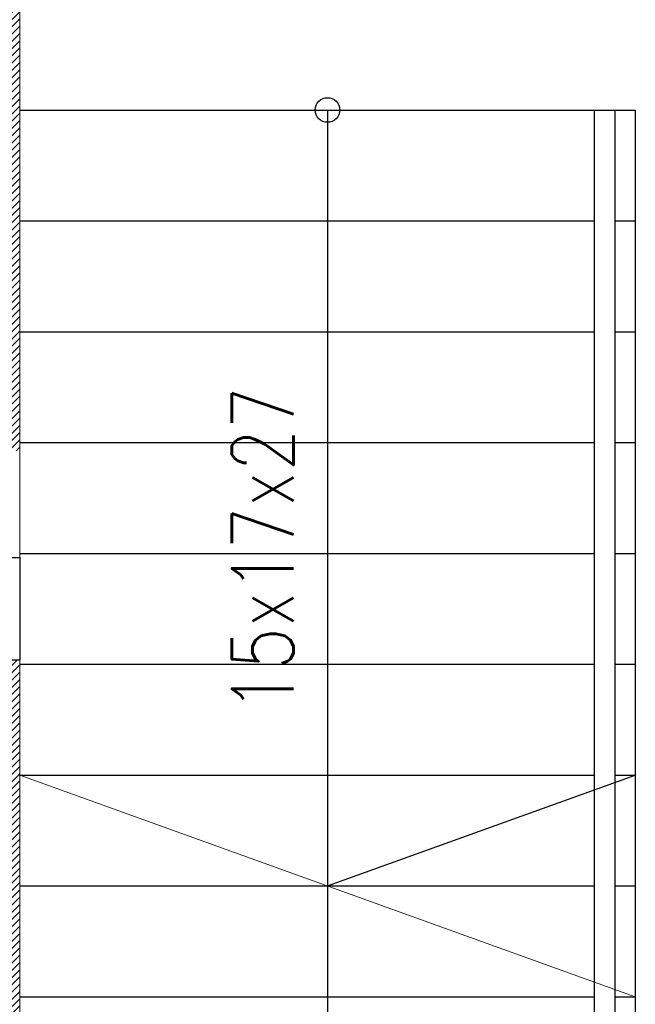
# Model space of a CAD drawing. Header units: inches. Extents: x 27484 to 71626, y -45113 to 39.
# Tile 128 of 256: x 35197 to 35347, y -32046 to -31806. Entities that reach past the tile are written whole.
import ezdxf
from ezdxf.enums import TextEntityAlignment as Align

# ---------------------------------------------------------------- set-up
doc = ezdxf.new("R2010")
doc.units = ezdxf.units.IN
doc.header["$LTSCALE"] = 50
doc.header["$MEASUREMENT"] = 0
for name, color, linetype, lineweight in [('0-OPISY', 165, 'Continuous', 18), ('A-SCIANY', 5, 'Continuous', 18), ('A-WID', 1, 'Continuous', 9), ('A-ść. istn.', 8, 'Continuous', 0)]:
    doc.layers.add(name, color=color, linetype=linetype, lineweight=lineweight)
for name, color, linetype in [('B-IWE', 2, 'Continuous'), ('B-IWE-KAN', 7, 'Continuous'), ('R-MET-IWE', 2, 'Continuous'), ('rz_wentylacja', 10, 'Continuous')]:
    doc.layers.add(name, color=color, linetype=linetype)
doc.styles.get("Standard").update_dxf_attribs({"font": 'romans.shx'})
doc.styles.add('TOM', font='simplex.shx', dxfattribs={"width": 0.8, "height": 50})
pattern_1 = [(45, (31560.1443, -34930.5661), (-0.88388348, 0.88388348), [])]

# ---------------------------------------------------------------- blocks, each defined once
blk = doc.blocks.new('IWE0W')
at = {"layer": 'B-IWE-KAN'}
blk.add_lwpolyline([(0.854, 0.854, -1), (0.146, 0.146), (0.854, 0.854, 1), (0.146, 0.146)], format="xyb", dxfattribs=at)
blk = doc.blocks.new('IWE0W011')
at = {"layer": 'B-IWE'}
blk.add_lwpolyline([(0, 0), (25, 0), (25, 25), (0, 25), (0, 0)], dxfattribs=at)
at = {"xscale": 15, "yscale": 15, "zscale": 15}
blk.add_blockref('IWE0W', (5, 5), dxfattribs=at)
at = {"layer": 'R-MET-IWE', "width": 0.75}
blk.add_attdef('NR', text='', height=9.5, dxfattribs=at).set_placement((12.5, 37), align=Align.MIDDLE)

msp = doc.modelspace()

# ---------------------------------------------------------------- hatches: boundary and pattern name
at = {"layer": 'A-ść. istn.', "ltscale": 0.1}
h = msp.add_hatch(dxfattribs=at)
h.set_pattern_fill('ANSI31', color=256, scale=10)
h.set_pattern_definition(pattern_1)
h.paths.add_polyline_path([(35262.48246, -31651.06607), (35184.98246, -31651.06607), (35184.98246, -31663.56607), (35262.48247, -31663.56607), (35262.48247, -31661.06607), (35262.48246, -31661.06607)])
h.paths.add_polyline_path([(35184.98246, -31651.06607), (35172.48246, -31651.06607), (35172.48246, -31663.56607), (35184.98246, -31663.56607)])
h.paths.add_polyline_path([(35184.98246, -31663.56607), (35172.48246, -31663.56607), (35172.48246, -31683.16687), (35184.98246, -31683.16687)])
h.paths.add_polyline_path([(35262.48247, -31663.56607), (35184.98246, -31663.56607), (35184.98246, -31683.16687), (35197.48246, -31683.16687), (35197.48246, -31676.06607), (35262.48247, -31676.06607)])
h.paths.add_polyline_path([(35197.48246, -31683.16687), (35184.98246, -31683.16687), (35184.98246, -31793.56607), (35197.48246, -31793.56607)])
h.paths.add_polyline_path([(35184.98246, -31683.16687), (35172.48246, -31683.16687), (35172.64435, -31769.06607), (35155.64435, -31769.06607), (35155.48246, -31793.56607), (35184.98246, -31793.56607)])
h.paths.add_polyline_path([(35184.98246, -31793.56607), (35155.48246, -31793.56607), (35155.48246, -31806.06607), (35172.48246, -31806.06607), (35172.48246, -31911.06607), (35184.98246, -31911.06607)])
h.paths.add_polyline_path([(35197.48246, -31793.56607), (35184.98246, -31793.56607), (35184.98246, -31911.06607), (35197.48246, -31911.06607)])
h = msp.add_hatch(dxfattribs=at)
h.set_pattern_fill('ANSI31', color=256, scale=10)
h.set_pattern_definition(pattern_1)
h.paths.add_polyline_path([(35184.98246, -31962.06607), (35172.48246, -31962.06607), (35172.48246, -32106.06607), (34951.48246, -32106.06607), (34951.48246, -32118.06607), (35172.48246, -32118.06607), (35172.48246, -32145.06607), (35184.98246, -32145.06607)])
h.paths.add_polyline_path([(35197.48246, -31962.06607), (35184.98246, -31962.06607), (35184.98246, -32145.06607), (35197.48246, -32145.06607)])
h.paths.add_polyline_path([(35197.48246, -32170.06607), (35184.98246, -32170.06607), (35184.98246, -32353.56607), (35197.48246, -32353.56607)])
h.paths.add_polyline_path([(35184.98246, -32170.06607), (35172.48246, -32170.06607), (35172.48246, -32341.06607), (34797.48246, -32341.06607), (34797.48246, -32305.06607), (34785.48246, -32305.06607), (34785.48246, -32353.56607), (35184.98246, -32353.56607)])
h.paths.add_polyline_path([(35184.98246, -32353.56607), (34785.48246, -32353.56607), (34785.48246, -32366.06607), (35184.98246, -32366.06607)])

# ---------------------------------------------------------------- linework, layer by layer
at = {"layer": 'A-SCIANY', "ltscale": 3}
for p, q in [((35197.48246, -31676.06607), (35197.48246, -32366.06607)), ((35197.48246, -31990.06607), (35347.48246, -32044.06607))]:
    msp.add_line(p, q, dxfattribs=at)
at = {"layer": 'A-WID', "lineweight": -2}
for p, q in [((35197.48246, -31828.06607), (35347.48246, -31828.06607)), ((35272.48246, -31828.06607), (35272.48246, -32206.06607)), ((35197.48246, -31855.06607), (35337.48246, -31855.06607)), ((35342.48246, -31855.06607), (35347.48246, -31855.06607)), ((35197.48246, -31882.06607), (35337.48246, -31882.06607)), ((35342.48246, -31882.06607), (35347.48246, -31882.06607)), ((35197.48246, -31909.06607), (35337.48246, -31909.06607)), ((35342.48246, -31909.06607), (35347.48246, -31909.06607)), ((35197.48246, -31936.06607), (35337.48246, -31936.06607)), ((35342.48246, -31936.06607), (35347.48246, -31936.06607)), ((35197.48246, -31963.06607), (35337.48246, -31963.06607)), ((35342.48246, -31963.06607), (35347.48246, -31963.06607)), ((35197.48246, -31990.06607), (35337.48246, -31990.06607)), ((35272.48246, -32017.06607), (35347.48246, -31990.06607)), ((35342.48246, -31990.06607), (35347.48246, -31990.06607)), ((35197.48246, -32017.06607), (35337.48246, -32017.06607)), ((35342.48246, -32017.06607), (35347.48246, -32017.06607)), ((35197.48246, -32044.06607), (35337.48246, -32044.06607)), ((35342.48246, -32044.06607), (35347.48246, -32044.06607))]:
    msp.add_line(p, q, dxfattribs=at)
at = {"layer": 'A-WID', "lineweight": -3}
for p, q in [((35337.48246, -31828.06607), (35337.48246, -32206.06607)), ((35342.48246, -31828.06607), (35342.48246, -32206.06607)), ((35347.48246, -31828.06607), (35347.48246, -32206.06607))]:
    msp.add_line(p, q, dxfattribs=at)
at = {"layer": 'A-WID', "lineweight": -2}
msp.add_circle((35272.48246, -31828.06607), 3, dxfattribs=at)

# ---------------------------------------------------------------- block references
at = {"layer": 'rz_wentylacja'}
ref = msp.add_blockref('IWE0W011', (35197.48246, -31937.06607), dxfattribs=dict(at, xscale=-1, rotation=90))
ref.add_attrib('NR', '1->', (35130.50581, -31956.42177), dxfattribs={"layer": 'R-MET-IWE', "height": 16, "width": 0.75})

# ---------------------------------------------------------------- texts
at = {"layer": '0-OPISY', "color": 2, "insert": (35249.19985, -31974.68974), "char_height": 15, "width": 175.0427759, "attachment_point": 1, "rotation": 90.0285131, "style": 'TOM'}
msp.add_mtext('15x17x27', dxfattribs=at)

doc.saveas('drawing.dxf')
